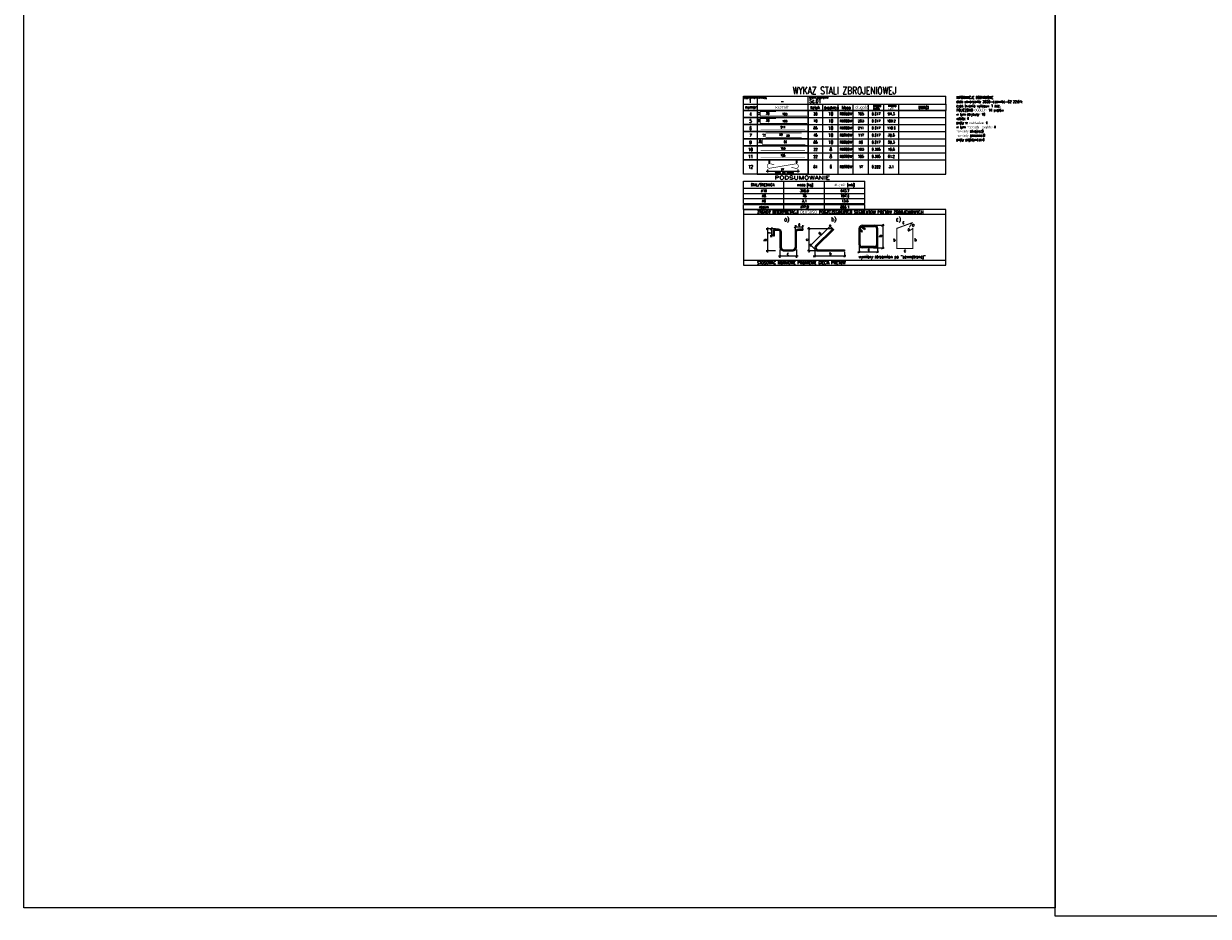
# Model space of a CAD drawing. Header units: millimetres. Extents: x 136919 to 160325, y -19528 to -8134.
# Tile 16 of 22: x 154457 to 157382, y -12907 to -10703. Entities that reach past the tile are written whole.
import ezdxf
from ezdxf.enums import TextEntityAlignment as Align

# ---------------------------------------------------------------- set-up
doc = ezdxf.new("R2010")
doc.units = ezdxf.units.MM
doc.header["$LTSCALE"] = 0.1
for name, color, linetype in [('tkd_pomoce', 7, 'Continuous'), ('tkd_txt020', 6, 'Continuous'), ('tkd_txt025', 7, 'Continuous'), ('tkd_txt035', 2, 'Continuous'), ('tkd_wykaz_zbrojenia', 8, 'Continuous'), ('tkd_wym', 1, 'Continuous')]:
    doc.layers.add(name, color=color, linetype=linetype)
doc.styles.add('tkd_1txt025', font='simplex.shx', dxfattribs={"width": 0.75, "height": 6.25})
doc.styles.add('tkd_txt', font='simplex.shx', dxfattribs={"width": 0.75})
doc.styles.add('tkd_wykaz', font='simplex.shx', dxfattribs={"width": 0.8})

# ---------------------------------------------------------------- blocks, each defined once
blk = doc.blocks.new('tkd_wykaz_acad11')
for p, q in [((0, -0.8), (0, 0)), ((0, 0), (20, 0)), ((1.4, -1.4), (1.4, 0)), ((6.4, -1.4), (6.4, 0)), ((20, -0.8), (20, 0)), ((20, -0.8), (20, 0)), ((0, -1.4), (0, -0.8)), ((0, -0.8), (20, -0.8)), ((7.85, -1.4), (7.85, -0.8)), ((9.35, -1.4), (9.35, -0.8)), ((10.86, -1.4), (10.86, -0.8)), ((12.36, -1.4), (12.36, -0.8)), ((12.36, -1.4), (12.36, -0.8)), ((13.86, -1.4), (13.86, -0.8)), ((15.36, -1.4), (15.36, -0.8)), ((20, -0.8), (20, -1.4)), ((1.35, -1.4), (0, -1.4)), ((20, -1.4), (1.35, -1.4))]:
    blk.add_line(p, q)
at = {"color": 7, "style": 'tkd_wykaz', "width": 0.7}
for s, p in [('jedn.', (12.81, -1.33)), ('masa', (12.81, -1.05)), ('masa', (14.31, -1.04)), ('całk.', (14.31, -1.33))]:
    blk.add_text(s, height=0.25, dxfattribs=at).set_placement(p)
at = {"color": 3, "style": 'tkd_txt', "width": 0.75}
blk.add_attdef('NAGŁÓWEK?', text='', height=0.72, dxfattribs=at).set_placement((10, 0.55), align=Align.MIDDLE_CENTER)
at = {"style": 'tkd_wykaz', "width": 0.8}
blk.add_attdef('SYMBOL', text='', height=0.35, dxfattribs=at).set_placement((3.85, -0.5), align=Align.MIDDLE_CENTER)
blk.add_attdef('NAZWA_ELEMENTU', text='', height=0.35, dxfattribs=at).set_placement((6.51, -0.5), align=Align.MIDDLE_LEFT)
at = {"layer": 'tkd_txt020', "style": 'tkd_wykaz', "width": 0.8}
for s, p in [('ELEMENTÓW', (0.07, -0.23)), ('SYMBOL', (1.48, -0.23)), ('NAZWA ELEMENTU', (6.5, -0.22))]:
    blk.add_text(s, height=0.18, dxfattribs=at).set_placement(p)
at = {"layer": 'tkd_txt025', "color": 7, "style": 'tkd_wykaz'}
for s, width, p in [('numer', 0.8, (0.17, -1.23)), ('sztuk', 0.8, (6.61, -1.25)), ('średnica', 0.7, (7.98, -1.29)), ('klasa', 0.7, (9.72, -1.27)), ('długość', 0.7, (11.07, -1.24)), ('UWAGI', 0.7, (17.29, -1.27))]:
    blk.add_text(s, height=0.3, dxfattribs=dict(at, width=width)).set_placement(p)
blk.add_text('kształt', height=0.3, dxfattribs=at).set_placement((3.17, -1.25))
at = {"layer": 'tkd_txt035', "style": 'tkd_wykaz', "width": 0.8}
blk.add_attdef('SZTUK', text='', height=0.35, dxfattribs=at).set_placement((0.67, -0.49), align=Align.MIDDLE_CENTER)
blk = doc.blocks.new('tkd_wykaz_acad2n')
for p, q in [((0, 0), (20, 0)), ((0, -0.7), (0, 0)), ((7.85, -0.7), (7.85, 0)), ((9.35, -0.7), (9.35, 0)), ((10.86, -0.7), (10.86, 0)), ((12.36, -0.7), (12.36, 0)), ((13.86, -0.7), (13.86, 0)), ((15.36, -0.7), (15.36, 0)), ((1.35, -0.7), (0, -0.7)), ((1.35, -0.7), (20, -0.7)), ((1.4, -0.7), (1.4, 0)), ((6.4, -0.7), (6.4, 0)), ((20, -0.7), (20, 0))]:
    blk.add_line(p, q)
at = {"style": 'tkd_wykaz', "width": 0.8}
for tag, height, p in [('NUMER', 0.32, (0.71, -0.37)), ('Sztuk', 0.25, (7.12, -0.35)), ('średnica', 0.32, (8.63, -0.35)), ('klasa', 0.25, (10.13, -0.35)), ('długość', 0.25, (11.61, -0.35)), ('masa j.', 0.25, (13.11, -0.35)), ('masa c.', 0.25, (14.61, -0.35))]:
    blk.add_attdef(tag, text='', height=height, dxfattribs=at).set_placement(p, align=Align.MIDDLE_CENTER)
at = {"style": 'tkd_wykaz'}
for p in [(15.6, -0.12), (15.6, -0.35), (15.6, -0.57)]:
    blk.add_attdef('UWAGI', text='', height=0.18, dxfattribs=at).set_placement(p, align=Align.MIDDLE_LEFT)
blk = doc.blocks.new('tkd_wtyp3')
blk.add_lwpolyline([(1.4, 0), (6.4, 0), (6.4, -0.7), (1.4, -0.7)], close=True)
at = {"color": 3, "const_width": 0.06}
blk.add_lwpolyline([(3.21, -0.13), (1.67, -0.13), (1.67, -0.57), (6.29, -0.57)], dxfattribs=at)
at = {"style": 'tkd_wykaz', "width": 0.8}
blk.add_attdef('B', text='', height=0.208, rotation=90, dxfattribs=at).set_placement((1.52, -0.33), align=Align.MIDDLE_CENTER)
for tag, p in [('D', (2.41, -0.3)), ('C', (4.09, -0.37))]:
    blk.add_attdef(tag, text='', height=0.208, dxfattribs=at).set_placement(p, align=Align.MIDDLE_CENTER)
blk = doc.blocks.new('tkd_wtyp2')
blk.add_lwpolyline([(1.4, 0), (6.4, 0), (6.4, -0.7), (1.4, -0.7)], close=True)
at = {"color": 3, "const_width": 0.06}
blk.add_lwpolyline([(1.71, -0.49), (6.09, -0.49)], dxfattribs=at)
at = {"style": 'tkd_wykaz', "width": 0.8}
blk.add_attdef('B', text='', height=0.208, dxfattribs=at).set_placement((3.9, -0.26), align=Align.MIDDLE_CENTER)
blk = doc.blocks.new('tkd_wtyp31')
blk.add_lwpolyline([(1.4, 0), (6.4, 0), (6.4, -0.7), (1.4, -0.7)], close=True)
at = {"color": 3, "const_width": 0.06}
blk.add_lwpolyline([(5.75, -0.13), (2.22, -0.13), (2.22, -0.57), (5.75, -0.57)], dxfattribs=at)
at = {"style": 'tkd_wykaz', "width": 0.8}
blk.add_attdef('B', text='', height=0.208, rotation=90, dxfattribs=at).set_placement((2.06, -0.34), align=Align.MIDDLE_CENTER)
for tag, p in [('D', (3.72, -0.29)), ('C', (4.41, -0.41))]:
    blk.add_attdef(tag, text='', height=0.208, dxfattribs=at).set_placement(p, align=Align.MIDDLE_CENTER)
blk = doc.blocks.new('tkd_wtyp4')
blk.add_lwpolyline([(1.4, 0), (6.4, 0), (6.4, -0.7), (1.4, -0.7)], close=True)
at = {"color": 3, "const_width": 0.06}
blk.add_lwpolyline([(1.87, -0.07), (1.87, -0.55), (6.12, -0.55)], dxfattribs=at)
at = {"style": 'tkd_wykaz', "width": 0.8}
blk.add_attdef('C', text='', height=0.208, rotation=90, dxfattribs=at).set_placement((1.67, -0.31), align=Align.MIDDLE_CENTER)
blk.add_attdef('B', text='', height=0.208, dxfattribs=at).set_placement((4.14, -0.32), align=Align.MIDDLE_CENTER)
blk = doc.blocks.new('tkd_wykaz_acad2')
for p, q in [((0, 0), (20, 0)), ((0, -1.4), (0, 0)), ((7.85, -1.4), (7.85, 0)), ((9.35, -1.4), (9.35, 0)), ((10.86, -1.4), (10.86, 0)), ((12.36, -1.4), (12.36, 0)), ((13.86, -1.4), (13.86, 0)), ((15.36, -1.4), (15.36, 0)), ((1.4, -1.4), (1.4, 0)), ((6.4, -1.4), (6.4, 0)), ((20, -1.4), (20, 0)), ((1.35, -1.4), (0, -1.4)), ((1.35, -1.4), (20, -1.4))]:
    blk.add_line(p, q)
at = {"style": 'tkd_wykaz', "width": 0.8}
for tag, height, p in [('NUMER', 0.32, (0.71, -0.67)), ('Sztuk', 0.25, (7.12, -0.67)), ('średnica', 0.32, (8.63, -0.67)), ('klasa', 0.25, (10.13, -0.67)), ('długość', 0.25, (11.61, -0.67)), ('masa j.', 0.25, (13.11, -0.67)), ('masa c.', 0.25, (14.61, -0.67))]:
    blk.add_attdef(tag, text='', height=height, dxfattribs=at).set_placement(p, align=Align.MIDDLE_CENTER)
for p in [(15.6, -0.25), (15.6, -0.66), (15.6, -1.08)]:
    blk.add_attdef('UWAGI', text='', height=0.2, dxfattribs=at).set_placement(p, align=Align.MIDDLE_LEFT)
blk = doc.blocks.new('tkd_wtypn1')
for p, q in [((2.26, -1.11), (5.53, -1.11)), ((2.39, -0.95), (2.39, -1.24)), ((5.38, -0.95), (5.38, -1.24))]:
    blk.add_line(p, q)
blk.add_lwpolyline([(1.4, 0), (6.4, 0), (6.4, -1.4), (1.4, -1.4)], close=True)
at = {"const_width": 0.03}
for points in [[(2.3, -1.2), (2.49, -1.02)], [(5.28, -1.2), (5.47, -1.02)]]:
    blk.add_lwpolyline(points, dxfattribs=at)
at = {"color": 3, "const_width": 0.06}
for points in [[(2.57, -0.36, 1), (2.59, -0.82)], [(5.21, -0.84, 1), (5.19, -0.38)]]:
    blk.add_lwpolyline(points, format="xyb", dxfattribs=at)
for points in [[(2.57, -0.36), (3.04, -0.46)], [(2.59, -0.82), (5.19, -0.38)], [(5.21, -0.84), (4.74, -0.73)]]:
    blk.add_lwpolyline(points, dxfattribs=at)
at = {"style": 'tkd_wykaz', "width": 0.8}
blk.add_text('wym. po wewn.', height=0.208, dxfattribs=at).set_placement((3.11, -1.31))
for tag, p in [('A', (2.56, -0.18)), ('B', (3.84, -0.93)), ('A', (5.26, -0.18))]:
    blk.add_attdef(tag, text='', height=0.208, dxfattribs=at).set_placement(p, align=Align.MIDDLE_CENTER)
blk = doc.blocks.new('tkd_wykaz_acad4k')
for p, q in [((0, -1.4), (0, -0.7)), ((0, -0.7), (12, -0.7)), ((4, -1.4), (4, -0.7)), ((8, -1.4), (8, -0.7)), ((12, -1.4), (12, -0.7)), ((0, -1.4), (12, -1.4))]:
    blk.add_line(p, q)
at = {"layer": 'tkd_txt025', "style": 'tkd_wykaz', "width": 0.8}
for s, p in [('STAL/ŚREDNICA', (0.74, -1.18)), ('masa [kg]', (5.3, -1.18)), ('długość [mb]', (9.01, -1.18))]:
    blk.add_text(s, height=0.25, dxfattribs=at).set_placement(p)
at = {"layer": 'tkd_txt035', "style": 'tkd_wykaz', "width": 1.5}
blk.add_text('PODSUMOWANIE', height=0.35, dxfattribs=at).set_placement((3.08, -0.52))
blk = doc.blocks.new('tkd_wykaz_acad5k')
for p, q in [((0, -0.5), (0, 0)), ((0, 0), (12, 0)), ((4, -0.5), (4, 0)), ((8, -0.5), (8, 0)), ((12, -0.5), (12, 0)), ((0, -0.5), (12, -0.5))]:
    blk.add_line(p, q)
at = {"layer": 'tkd_txt025', "style": 'tkd_wykaz', "width": 0.8}
for tag, p in [('STAL/ŚREDNICA', (2.03, -0.25)), ('MASA_JEDN', (6.03, -0.25)), ('DŁUGOŚĆ_JEDN', (10.03, -0.25))]:
    blk.add_attdef(tag, text='', height=0.25, dxfattribs=at).set_placement(p, align=Align.MIDDLE_CENTER)
blk = doc.blocks.new('tkd_wykaz_acad_inf_z')
for p, q in [((20, 0), (0, 0)), ((0, 0), (0, -5.5)), ((20, -5.5), (20, 0)), ((20, -0.5), (0, -0.5)), ((20, -5.22), (20, -0.5)), ((3.17, -1.91), (2.24, -1.91)), ((2.28, -2.01), (2.49, -1.81)), ((2.38, -1.77), (2.38, -4.23)), ((2.68, -2.01), (2.9, -1.81)), ((2.79, -1.77), (2.79, -2.72)), ((5.03, -1.79), (5.25, -1.59)), ((5.14, -2.1), (5.14, -1.55)), ((5.14, -1.69), (5.87, -1.69)), ((5.77, -1.79), (5.98, -1.59)), ((5.87, -1.88), (5.87, -1.55)), ((5.87, -1.91), (5.87, -2.03)), ((8.84, -1.9), (6.33, -1.9)), ((6.36, -1.8), (6.58, -2)), ((6.47, -1.75), (6.47, -4.23)), ((8.68, -1.53), (6.56, -3.62)), ((8.84, -1.9), (7.14, -3.57)), ((8.92, -1.98), (7.22, -3.66)), ((8.8, -1.86), (8.48, -1.53)), ((8.58, -1.78), (8.58, -1.49)), ((8.84, -1.9), (8.92, -1.98)), ((11.43, -3.47), (11.43, -1.85)), ((11.53, -2.07), (11.71, -2.23)), ((11.55, -3.47), (11.55, -2.09)), ((11.61, -1.98), (11.78, -2.14)), ((11.63, -1.69), (11.95, -1.96)), ((11.71, -2.23), (11.78, -2.14)), ((11.73, -1.55), (12.96, -1.55)), ((11.73, -1.66), (12.96, -1.66)), ((11.78, -1.66), (12.02, -1.87)), ((12.02, -1.87), (11.95, -1.96)), ((12.78, -1.55), (13.91, -1.55)), ((13.14, -1.85), (13.14, -3.47)), ((13.26, -1.85), (13.26, -3.47)), ((13.66, -1.65), (13.87, -1.45)), ((13.76, -1.44), (13.76, -3.87)), ((2.97, -2.58), (2.64, -2.58)), ((2.68, -2.68), (2.9, -2.48)), ((2.97, -2.58), (3.08, -2.58)), ((7.15, -4.01), (6.56, -3.41)), ((6.66, -3.66), (6.66, -3.37)), ((11.43, -3.47), (11.43, -4.28)), ((13.26, -3.47), (13.26, -4.28)), ((3.17, -4.09), (2.24, -4.09)), ((2.28, -4.19), (2.49, -3.99)), ((3.46, -4.58), (5.4, -4.58)), ((3.5, -4.68), (3.71, -4.49)), ((3.6, -3.94), (3.6, -4.76)), ((5.15, -4.68), (5.36, -4.49)), ((5.26, -3.94), (5.26, -4.76)), ((7.35, -4.09), (6.33, -4.09)), ((6.36, -3.99), (6.58, -4.19)), ((6.9, -4.58), (10.13, -4.58)), ((6.94, -4.68), (7.16, -4.48)), ((7.05, -3.98), (7.05, -4.71)), ((7.35, -3.97), (9.99, -3.97)), ((7.35, -4.09), (9.99, -4.09)), ((9.88, -4.68), (10.09, -4.48)), ((9.99, -3.97), (9.99, -4.09)), ((9.99, -4.16), (9.99, -4.71)), ((11.32, -4.26), (11.54, -4.06)), ((11.32, -4.16), (13.36, -4.16)), ((12.96, -3.65), (11.73, -3.65)), ((12.96, -3.77), (11.73, -3.77)), ((12.84, -3.77), (13.91, -3.77)), ((13.15, -4.26), (13.36, -4.06)), ((13.66, -3.87), (13.87, -3.67)), ((0, -5), (20, -5)), ((0, -5.5), (20, -5.5))]:
    blk.add_line(p, q)
for points in [[(2.97, -2.58), (2.97, -2.11, -0.414214), (3.17, -1.91), (3.42, -1.91, -0.414214), (3.72, -2.21), (3.72, -3.67, 0.414214), (4.02, -3.97), (4.84, -3.97, 0.414214), (5.14, -3.67), (5.14, -2.21, -0.414214), (5.44, -1.91), (5.87, -1.91)], [(3.08, -2.58), (3.08, -2.11, -0.414214), (3.17, -2.03), (3.42, -2.03, -0.414214), (3.6, -2.21), (3.6, -3.67, 0.414214), (4.02, -4.09), (4.84, -4.09, 0.414214), (5.26, -3.67), (5.26, -2.21, -0.414214), (5.44, -2.03), (5.87, -2.03)]]:
    blk.add_lwpolyline(points, format="xyb")
at = {"const_width": 0.1}
blk.add_lwpolyline([(16.42, -2.09), (16.74, -1.86), (16.74, -3.85), (15.15, -3.85), (15.15, -1.86), (16.65, -1.31), (16.39, -1.76)], dxfattribs=at)
for centre, radius, start, end in [((11.73, -1.85), 0.3, 90, 227.8178), ((11.73, -1.85), 0.183, 90, 227.8178), ((12.96, -1.85), 0.3, 0, 90), ((12.96, -1.85), 0.183, 0, 90), ((11.73, -3.47), 0.3, 180, 270), ((11.73, -3.47), 0.183, 180, 270), ((12.96, -3.47), 0.183, 270, 0), ((12.96, -3.47), 0.3, 270, 0), ((7.35, -3.79), 0.3, 134.4965, 270), ((7.35, -3.79), 0.183, 134.4965, 270)]:
    blk.add_arc(centre, radius, start, end)
at = {"layer": 'tkd_txt035', "style": 'tkd_wykaz', "width": 0.8}
for s, height, p in [('ZASADY INTERPRETACJI DŁUGOŚCI POSZCZEGÓLNYCH SEGMENTÓW PRĘTÓW ZBROJENIOWYCH', 0.3, (1.36, -0.4)), ('a)', 0.4, (4.02, -1.16)), ('b)', 0.4, (8.68, -1.16)), ('c)', 0.4, (15.07, -1.16)), ('e', 0.3, (5.42, -1.61)), ('c', 0.3, (15.71, -1.41)), ('a', 0.3, (16.22, -2.1)), ('a', 0.3, (16.65, -1.65)), ('b', 0.3, (14.8, -3.15)), ('b', 0.3, (16.89, -3.13)), ('c', 0.3, (4.3, -4.51)), ('b', 0.3, (8.48, -4.5)), ('wymiary strzemion po "zewnętrznej"', 0.3, (11.38, -4.81)), ('c', 0.3, (12.28, -4.09)), ('c', 0.3, (15.86, -4.2)), ('STOSOWAĆ NORMOWE PROMIENIE GIĘCIA PRĘTÓW', 0.3, (1.36, -5.4))]:
    blk.add_text(s, height=height, dxfattribs=at).set_placement(p)
for s, rotation, p in [('f', 90, (2.74, -2.34)), ('a', 45.8984, (7.55, -2.49)), ('b', 90, (2.3, -3.09)), ('c', 90, (6.39, -3.08)), ('b', 90, (13.69, -2.71))]:
    blk.add_text(s, height=0.3, rotation=rotation, dxfattribs=at).set_placement(p)

msp = doc.modelspace()

# ---------------------------------------------------------------- linework, layer by layer
at = {"layer": 'tkd_wym'}
for points in [[(154456.82, -8133.97), (157004.27, -8133.97), (157004.27, -12886.41), (154456.82, -12886.41)], [(157004.27, -8133.97), (160325.24, -8133.97), (160325.24, -12907.03), (157004.27, -12907.03)]]:
    msp.add_lwpolyline(points, close=True, dxfattribs=at)

# ---------------------------------------------------------------- block references
at = {"layer": 'tkd_pomoce', "xscale": 25, "yscale": 25, "zscale": 25}
msp.add_blockref('tkd_wykaz_acad_inf_z', (156234.14, -11161.92), dxfattribs=at)
at = {"layer": 'tkd_wykaz_zbrojenia', "xscale": 25, "yscale": 25, "zscale": 25}
for name, p, values in [('tkd_wykaz_acad11', (156234.14, -10881.92), {'NAZWA_ELEMENTU': 'Sc.01', 'SYMBOL': '-', 'SZTUK': '1', 'NAGŁÓWEK?': 'WYKAZ STALI ZBROJENIOWEJ'}), ('tkd_wykaz_acad2n', (156234.14, -10916.92), {'NUMER': '4', 'Sztuk': '20', 'średnica': '10', 'klasa': 'RB500W', 'długość': '765', 'masa j.': '0.617', 'masa c.': '94.3'}), ('tkd_wykaz_acad2n', (156234.14, -10934.42), {'NUMER': '5', 'Sztuk': '70', 'średnica': '10', 'klasa': 'RB500W', 'długość': '253', 'masa j.': '0.617', 'masa c.': '109.2'}), ('tkd_wtyp3', (156234.14, -10916.92), {'B': '12', 'C': '703', 'D': '50'}), ('tkd_wtyp3', (156234.14, -10934.42), {'B': '10', 'C': '193', 'D': '50'}), ('tkd_wykaz_acad2n', (156234.14, -10951.92), {'NUMER': '6', 'Sztuk': '85', 'średnica': '10', 'klasa': 'RB500W', 'długość': '211', 'masa j.': '0.617', 'masa c.': '110.6'}), ('tkd_wykaz_acad2n', (156234.14, -10969.42), {'NUMER': '7', 'Sztuk': '45', 'średnica': '10', 'klasa': 'RB500W', 'długość': '117', 'masa j.': '0.617', 'masa c.': '32.5'}), ('tkd_wtyp2', (156234.14, -10951.92), {'B': '211'}), ('tkd_wtyp31', (156234.14, -10969.42), {'B': '17', 'C': '50', 'D': '50'}), ('tkd_wykaz_acad2n', (156234.14, -10986.92), {'NUMER': '9', 'Sztuk': '85', 'średnica': '10', 'klasa': 'RB500W', 'długość': '96', 'masa j.': '0.617', 'masa c.': '50.3'}), ('tkd_wtyp4', (156234.14, -10986.92), {'C': '30', 'B': '66'}), ('tkd_wykaz_acad2n', (156234.14, -11004.42), {'NUMER': '10', 'Sztuk': '22', 'średnica': '8', 'klasa': 'RB500W', 'długość': '193', 'masa j.': '0.395', 'masa c.': '16.8'}), ('tkd_wykaz_acad2n', (156234.14, -11021.92), {'NUMER': '11', 'Sztuk': '22', 'średnica': '8', 'klasa': 'RB500W', 'długość': '705', 'masa j.': '0.395', 'masa c.': '61.2'}), ('tkd_wtyp2', (156234.14, -11004.42), {'B': '193'}), ('tkd_wtyp2', (156234.14, -11021.92), {'B': '705'}), ('tkd_wykaz_acad2', (156234.14, -11039.42), {'NUMER': '12', 'Sztuk': '81', 'średnica': '6', 'klasa': 'RB500W', 'długość': '17', 'masa j.': '0.222', 'masa c.': '3.1'}), ('tkd_wykaz_acad5k', (156234.14, -11109.42), {'STAL/ŚREDNICA': '%%c10', 'MASA_JEDN': '396.9', 'DŁUGOŚĆ_JEDN': '643.7'}), ('tkd_wykaz_acad5k', (156234.14, -11121.92), {'STAL/ŚREDNICA': '%%c8', 'MASA_JEDN': '78', 'DŁUGOŚĆ_JEDN': '197.6'}), ('tkd_wykaz_acad5k', (156234.14, -11134.42), {'STAL/ŚREDNICA': '%%c6', 'MASA_JEDN': '3.1', 'DŁUGOŚĆ_JEDN': '13.8'}), ('tkd_wykaz_acad5k', (156234.14, -11149.42), {'STAL/ŚREDNICA': 'razem', 'MASA_JEDN': '477.9', 'DŁUGOŚĆ_JEDN': '855.1'})]:
    msp.add_blockref(name, p, dxfattribs=at).add_auto_attribs(values)
at = {"layer": 'tkd_wykaz_zbrojenia'}
ref = msp.add_blockref('tkd_wtypn1', (156234.14, -11039.42), dxfattribs=dict(at, xscale=25, yscale=25, zscale=25))
ref.add_attrib('B', '17', dxfattribs={"layer": '0', "height": 5.2, "style": 'tkd_wykaz', "width": 0.8}).set_placement((156330.16, -11062.79), align=Align.MIDDLE_CENTER)
ref.add_attrib('A', '0', dxfattribs={"layer": '0', "height": 5.2, "style": 'tkd_wykaz', "width": 0.8}).set_placement((156298.08, -11043.92), align=Align.MIDDLE_CENTER)
ref.add_attrib('A', '0', dxfattribs={"layer": '0', "height": 5.2, "style": 'tkd_wykaz', "width": 0.8}).set_placement((156365.69, -11043.81), align=Align.MIDDLE_CENTER)
at = {"layer": 'tkd_wykaz_zbrojenia', "xscale": 25, "yscale": 25, "zscale": 25}
msp.add_blockref('tkd_wykaz_acad4k', (156234.14, -11074.42), dxfattribs=at)

# ---------------------------------------------------------------- texts
at = {"layer": 'tkd_wykaz_zbrojenia', "insert": (156760.14, -10881.92), "char_height": 6.25, "attachment_point": 1, "style": 'tkd_1txt025'}
msp.add_mtext('INFORMACJE DODATKOWE\\Pdata utworzenia: 2020-czerwiec-02 22:01:\\Pczas trwania wykazu= 1 sec.\\PPOLICZONO OGÓŁEM: 14 prętów\\Pw tym atrybuty: 10 \\Pxdata: 4 \\Ppręty w rozkładzie: 4 \\Pw tym rozkłady  zwykłe: 4\\Prozkłady skrajne:0 \\Prozkłady zmienne:0 \\Ppręty pojedyncze:0 \\P', dxfattribs=at)

doc.saveas('drawing.dxf')
